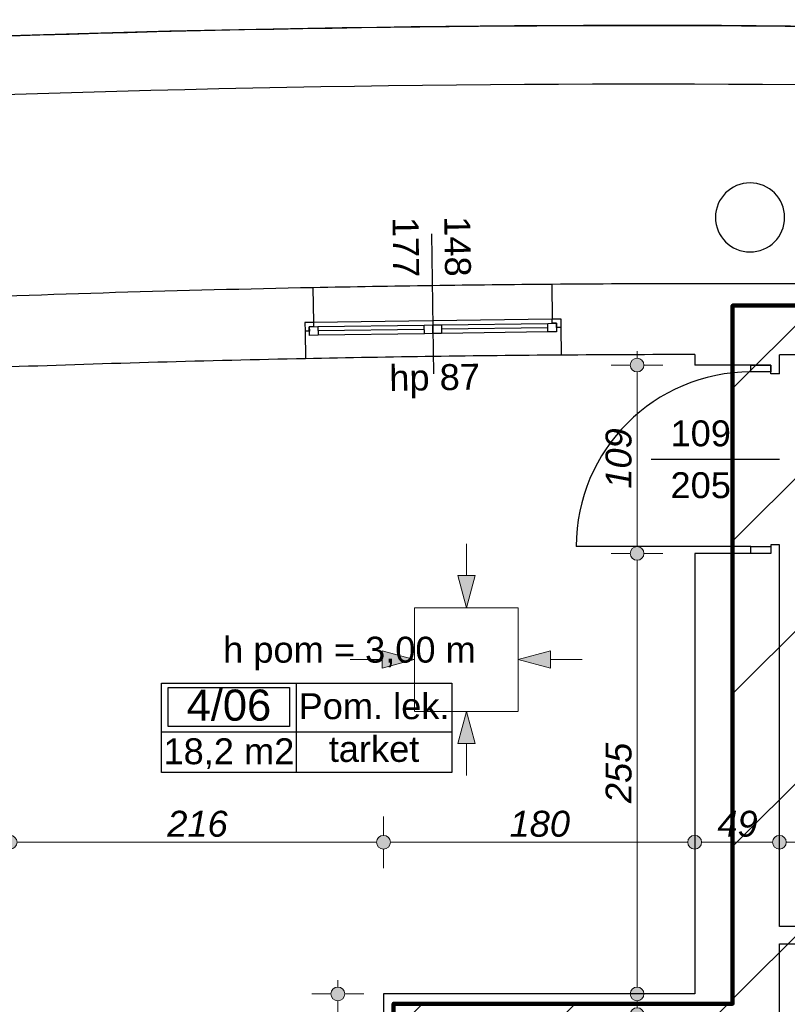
# Model space of a CAD drawing. Header units: millimetres. Extents: x -170998 to -45998, y 10557 to 52557.
# Tile 51 of 92: x -137142 to -132702, y 38679 to 44378. Entities that reach past the tile are written whole.
import ezdxf
from ezdxf.enums import TextEntityAlignment as Align

# ---------------------------------------------------------------- set-up
doc = ezdxf.new("R2010")
doc.units = ezdxf.units.MM
doc.header["$MEASUREMENT"] = 0
for name, color, linetype in [('Drzwi', 7, 'Continuous'), ('Linia', 7, 'Continuous'), ('Obiekt', 7, 'Continuous'), ('Okno', 7, 'Continuous'), ('Strefa', 7, 'Continuous'), ('Strop', 7, 'Continuous'), ('Słup', 7, 'Continuous'), ('Tekst', 7, 'Continuous'), ('Wymiary', 7, 'Continuous'), ('Ściana', 7, 'Continuous')]:
    doc.layers.add(name, color=color, linetype=linetype)
doc.styles.add('Arial', font='txt')
doc.styles.add('Times new roman', font='txt')
doc.dimstyles.new('GENERATED_STYLE__1', dxfattribs={"dimtxt": 150, "dimasz": 152, "dimexe": 0.18, "dimexo": 0, "dimgap": 0.09, "dimtad": 1, "dimtih": 1, "dimtoh": 1, "dimlfac": 0.1, "dimzin": 0, "dimdsep": 46, "dimtxsty": 'Arial', "dimblk": 'ARROWHEAD_11', "dimblk1": 'ARROWHEAD_11', "dimblk2": 'ARROWHEAD_11', "dimcen": 0.09, "dimclrd": 114, "dimclre": 114, "dimclrt": 114, "dimazin": 0, "dimtfac": 1, "dimtdec": 4, "dimtmove": 0, "dimatfit": 3, "dimfxl": 1, "dimtolj": 1, "dimtzin": 0, "dimarcsym": 0})
doc.dimstyles.new('GENERATED_STYLE__2', dxfattribs={"dimtxt": 150, "dimasz": 152, "dimexe": 0.18, "dimexo": 0, "dimgap": 0.09, "dimtad": 1, "dimlfac": 0.1, "dimzin": 0, "dimdsep": 46, "dimtxsty": 'Arial', "dimblk": 'ARROWHEAD_11', "dimblk1": 'ARROWHEAD_11', "dimblk2": 'ARROWHEAD_11', "dimcen": 0.09, "dimclrd": 114, "dimclre": 114, "dimclrt": 114, "dimazin": 0, "dimtfac": 1, "dimtdec": 4, "dimtmove": 0, "dimatfit": 3, "dimfxl": 1, "dimtolj": 1, "dimtzin": 0, "dimarcsym": 0})

# ---------------------------------------------------------------- blocks, each defined once
blk = doc.blocks.new('Pom. lek._4_06_6', base_point=(-135542.8, 40256))
at = {"layer": 'Strefa'}
for p, q in [((-136321.8, 40538.9), (-134642.8, 40538.9)), ((-136321.8, 40020.3), (-136321.8, 40538.9)), ((-135542.8, 40538.9), (-135542.8, 40020.3)), ((-134642.8, 40538.9), (-134642.8, 40020.3)), ((-136282.8, 40512.9), (-135581.7, 40512.9)), ((-136282.8, 40286.7), (-136282.8, 40512.9)), ((-135581.7, 40512.9), (-135581.7, 40286.7)), ((-136321.8, 40256), (-134642.8, 40256)), ((-135581.7, 40286.7), (-136282.8, 40286.7)), ((-134642.8, 40020.3), (-136321.8, 40020.3))]:
    blk.add_line(p, q, dxfattribs=at)
at = {"layer": 'Strefa', "style": 'Arial'}
for tag, height, p in [('ROOM_NUMBER', 180, (-135932.3, 40411)), ('ROOM_NAME', 150, (-135092.8, 40404.8)), ('floor_f', 150, (-135092.8, 40157.3)), ('ROOM_CALC_AREA', 150, (-135932.3, 40144))]:
    blk.add_attdef(tag, text='', height=height, dxfattribs=at).set_placement(p, align=Align.MIDDLE_CENTER)
blk = doc.blocks.new('*D339')
at = {"layer": 'Wymiary', "linetype": 'Continuous', "lineweight": 13}
for points in [[(-133531.4, 38739.3), (-133534.4, 38754.6), (-133543.1, 38767.6), (-133556.1, 38776.3), (-133571.4, 38779.3), (-133586.7, 38776.3), (-133599.7, 38767.6), (-133608.4, 38754.6), (-133611.4, 38739.3), (-133608.4, 38724), (-133599.7, 38711), (-133586.7, 38702.4), (-133571.4, 38699.3), (-133556.1, 38702.4), (-133543.1, 38711), (-133534.4, 38724)], [(-133531.4, 38619.3), (-133534.4, 38634.6), (-133543.1, 38647.6), (-133556.1, 38656.3), (-133571.4, 38659.3), (-133586.7, 38656.3), (-133599.7, 38647.6), (-133608.4, 38634.6), (-133611.4, 38619.3), (-133608.4, 38604), (-133599.7, 38591), (-133586.7, 38582.4), (-133571.4, 38579.3), (-133556.1, 38582.4), (-133543.1, 38591), (-133534.4, 38604)]]:
    blk.add_hatch(color=114, dxfattribs=at).paths.add_polyline_path(points)
at = {"layer": 'Wymiary', "color": 114, "lineweight": 13}
for p, q in [((-133611.4, 38739.3), (-133721.4, 38739.3)), ((-133571.4, 38659.3), (-133571.4, 38699.3)), ((-133421.4, 38739.3), (-133531.4, 38739.3)), ((-133611.4, 38619.3), (-133721.4, 38619.3)), ((-133421.4, 38619.3), (-133531.4, 38619.3))]:
    blk.add_line(p, q, dxfattribs=at)
for centre in [(-133571.4, 38739.3), (-133571.4, 38619.3)]:
    blk.add_circle(centre, 40, dxfattribs=at)
blk = doc.blocks.new('ARROWHEAD_11')
at = {"color": 0, "linetype": 'Continuous', "lineweight": 0}
blk.add_line((0, 0), (-1, 0), dxfattribs=at)
at = {"color": 0, "linetype": 'Continuous', "lineweight": 0, "const_width": 0.25, "flags": 128}
blk.add_lwpolyline([(-0.125, 0, 1), (0.125, 0, 1)], format="xyb", close=True, dxfattribs=at)
blk = doc.blocks.new('*D340')
at = {"layer": 'Wymiary', "linetype": 'Continuous', "lineweight": 13}
for points in [[(-133531.4, 41289.3), (-133534.4, 41304.6), (-133543.1, 41317.6), (-133556.1, 41326.3), (-133571.4, 41329.3), (-133586.7, 41326.3), (-133599.7, 41317.6), (-133608.4, 41304.6), (-133611.4, 41289.3), (-133608.4, 41274), (-133599.7, 41261), (-133586.7, 41252.4), (-133571.4, 41249.3), (-133556.1, 41252.4), (-133543.1, 41261), (-133534.4, 41274)], [(-133531.4, 38739.3), (-133534.4, 38754.6), (-133543.1, 38767.6), (-133556.1, 38776.3), (-133571.4, 38779.3), (-133586.7, 38776.3), (-133599.7, 38767.6), (-133608.4, 38754.6), (-133611.4, 38739.3), (-133608.4, 38724), (-133599.7, 38711), (-133586.7, 38702.4), (-133571.4, 38699.3), (-133556.1, 38702.4), (-133543.1, 38711), (-133534.4, 38724)]]:
    blk.add_hatch(color=114, dxfattribs=at).paths.add_polyline_path(points)
at = {"layer": 'Wymiary', "color": 114, "lineweight": 13}
for p, q in [((-133611.4, 41289.3), (-133721.4, 41289.3)), ((-133421.4, 41289.3), (-133531.4, 41289.3)), ((-133571.4, 38779.3), (-133571.4, 41249.3)), ((-133611.4, 38739.3), (-133721.4, 38739.3)), ((-133421.4, 38739.3), (-133531.4, 38739.3))]:
    blk.add_line(p, q, dxfattribs=at)
for centre in [(-133571.4, 41289.3), (-133571.4, 38739.3)]:
    blk.add_circle(centre, 40, dxfattribs=at)
at = {"layer": 'Wymiary', "color": 114, "lineweight": 13, "insert": (-133601.4, 39843.6), "char_height": 150, "attachment_point": 7, "rotation": 90, "style": 'Arial'}
blk.add_mtext('\\A1;{\\fArial|b0|i1|c238|p38;255}', dxfattribs=at)
blk = doc.blocks.new('*D341')
at = {"layer": 'Wymiary', "linetype": 'Continuous', "lineweight": 13}
for points in [[(-133531.4, 42379.3), (-133534.4, 42394.6), (-133543.1, 42407.6), (-133556.1, 42416.3), (-133571.4, 42419.3), (-133586.7, 42416.3), (-133599.7, 42407.6), (-133608.4, 42394.6), (-133611.4, 42379.3), (-133608.4, 42364), (-133599.7, 42351), (-133586.7, 42342.4), (-133571.4, 42339.3), (-133556.1, 42342.4), (-133543.1, 42351), (-133534.4, 42364)], [(-133531.4, 41289.3), (-133534.4, 41304.6), (-133543.1, 41317.6), (-133556.1, 41326.3), (-133571.4, 41329.3), (-133586.7, 41326.3), (-133599.7, 41317.6), (-133608.4, 41304.6), (-133611.4, 41289.3), (-133608.4, 41274), (-133599.7, 41261), (-133586.7, 41252.4), (-133571.4, 41249.3), (-133556.1, 41252.4), (-133543.1, 41261), (-133534.4, 41274)]]:
    blk.add_hatch(color=114, dxfattribs=at).paths.add_polyline_path(points)
at = {"layer": 'Wymiary', "color": 114, "lineweight": 13}
for p, q in [((-133571.4, 42419.3), (-133571.4, 42459.3)), ((-133611.4, 42379.3), (-133721.4, 42379.3)), ((-133421.4, 42379.3), (-133531.4, 42379.3)), ((-133571.4, 41329.3), (-133571.4, 42339.3)), ((-133611.4, 41289.3), (-133721.4, 41289.3)), ((-133421.4, 41289.3), (-133531.4, 41289.3))]:
    blk.add_line(p, q, dxfattribs=at)
for centre in [(-133571.4, 42379.3), (-133571.4, 41289.3)]:
    blk.add_circle(centre, 40, dxfattribs=at)
at = {"layer": 'Wymiary', "color": 114, "lineweight": 13, "insert": (-133601.4, 41663.6), "char_height": 150, "attachment_point": 7, "rotation": 90, "style": 'Arial'}
blk.add_mtext('\\A1;{\\fArial|b0|i1|c238|p38;109}', dxfattribs=at)
blk = doc.blocks.new('*D347')
at = {"layer": 'Wymiary', "linetype": 'Continuous', "lineweight": 13}
for points in [[(-135261.9, 38739.3), (-135264.9, 38754.6), (-135273.6, 38767.6), (-135286.6, 38776.3), (-135301.9, 38779.3), (-135317.2, 38776.3), (-135330.2, 38767.6), (-135338.8, 38754.6), (-135341.9, 38739.3), (-135338.8, 38724), (-135330.2, 38711), (-135317.2, 38702.4), (-135301.9, 38699.3), (-135286.6, 38702.4), (-135273.6, 38711), (-135264.9, 38724)], [(-135261.9, 37819.3), (-135264.9, 37834.6), (-135273.6, 37847.6), (-135286.6, 37856.3), (-135301.9, 37859.3), (-135317.2, 37856.3), (-135330.2, 37847.6), (-135338.8, 37834.6), (-135341.9, 37819.3), (-135338.8, 37804), (-135330.2, 37791), (-135317.2, 37782.4), (-135301.9, 37779.3), (-135286.6, 37782.4), (-135273.6, 37791), (-135264.9, 37804)]]:
    blk.add_hatch(color=114, dxfattribs=at).paths.add_polyline_path(points)
at = {"layer": 'Wymiary', "color": 114, "lineweight": 13}
for p, q in [((-135301.9, 38779.3), (-135301.9, 38819.3)), ((-135341.9, 38739.3), (-135451.9, 38739.3)), ((-135301.9, 37859.3), (-135301.9, 38699.3)), ((-135151.9, 38739.3), (-135261.9, 38739.3)), ((-135341.9, 37819.3), (-135451.9, 37819.3)), ((-135151.9, 37819.3), (-135261.9, 37819.3))]:
    blk.add_line(p, q, dxfattribs=at)
for centre in [(-135301.9, 38739.3), (-135301.9, 37819.3)]:
    blk.add_circle(centre, 40, dxfattribs=at)
at = {"layer": 'Wymiary', "color": 114, "lineweight": 13, "insert": (-135331.9, 38165.5), "char_height": 150, "attachment_point": 7, "rotation": 90, "style": 'Arial'}
blk.add_mtext('\\A1;{\\fArial|b0|i1|c238|p38;92}', dxfattribs=at)
blk = doc.blocks.new('*D363')
at = {"layer": 'Wymiary', "linetype": 'Continuous', "lineweight": 13}
for points in [[(-137158, 39617.3), (-137161.1, 39632.6), (-137169.7, 39645.6), (-137182.7, 39654.3), (-137198, 39657.3), (-137213.3, 39654.3), (-137226.3, 39645.6), (-137235, 39632.6), (-137238, 39617.3), (-137235, 39602), (-137226.3, 39589), (-137213.3, 39580.4), (-137198, 39577.3), (-137182.7, 39580.4), (-137169.7, 39589), (-137161.1, 39602)], [(-134998, 39617.3), (-135001.1, 39632.6), (-135009.7, 39645.6), (-135022.7, 39654.3), (-135038, 39657.3), (-135053.3, 39654.3), (-135066.3, 39645.6), (-135075, 39632.6), (-135078, 39617.3), (-135075, 39602), (-135066.3, 39589), (-135053.3, 39580.4), (-135038, 39577.3), (-135022.7, 39580.4), (-135009.7, 39589), (-135001.1, 39602)]]:
    blk.add_hatch(color=114, dxfattribs=at).paths.add_polyline_path(points)
at = {"layer": 'Wymiary', "color": 114, "lineweight": 13}
for p, q in [((-137198, 39657.3), (-137198, 39767.3)), ((-135038, 39657.3), (-135038, 39767.3)), ((-137158, 39617.3), (-135078, 39617.3)), ((-137198, 39467.3), (-137198, 39577.3)), ((-135038, 39467.3), (-135038, 39577.3))]:
    blk.add_line(p, q, dxfattribs=at)
for centre in [(-137198, 39617.3), (-135038, 39617.3)]:
    blk.add_circle(centre, 40, dxfattribs=at)
at = {"layer": 'Wymiary', "color": 114, "lineweight": 13, "insert": (-136288.8, 39647.3), "char_height": 150, "attachment_point": 7, "style": 'Arial'}
blk.add_mtext('\\A1;{\\fArial|b0|i1|c238|p38;216}', dxfattribs=at)
blk = doc.blocks.new('*D364')
at = {"layer": 'Wymiary', "linetype": 'Continuous', "lineweight": 13}
for points in [[(-134998, 39617.3), (-135001.1, 39632.6), (-135009.7, 39645.6), (-135022.7, 39654.3), (-135038, 39657.3), (-135053.3, 39654.3), (-135066.3, 39645.6), (-135075, 39632.6), (-135078, 39617.3), (-135075, 39602), (-135066.3, 39589), (-135053.3, 39580.4), (-135038, 39577.3), (-135022.7, 39580.4), (-135009.7, 39589), (-135001.1, 39602)], [(-133198, 39617.3), (-133201.1, 39632.6), (-133209.7, 39645.6), (-133222.7, 39654.3), (-133238, 39657.3), (-133253.3, 39654.3), (-133266.3, 39645.6), (-133275, 39632.6), (-133278, 39617.3), (-133275, 39602), (-133266.3, 39589), (-133253.3, 39580.4), (-133238, 39577.3), (-133222.7, 39580.4), (-133209.7, 39589), (-133201.1, 39602)]]:
    blk.add_hatch(color=114, dxfattribs=at).paths.add_polyline_path(points)
at = {"layer": 'Wymiary', "color": 114, "lineweight": 13}
for p, q in [((-135038, 39657.3), (-135038, 39767.3)), ((-133238, 39657.3), (-133238, 39767.3)), ((-134998, 39617.3), (-133278, 39617.3)), ((-135038, 39467.3), (-135038, 39577.3)), ((-133238, 39467.3), (-133238, 39577.3))]:
    blk.add_line(p, q, dxfattribs=at)
for centre in [(-135038, 39617.3), (-133238, 39617.3)]:
    blk.add_circle(centre, 40, dxfattribs=at)
at = {"layer": 'Wymiary', "color": 114, "lineweight": 13, "insert": (-134308.8, 39647.3), "char_height": 150, "attachment_point": 7, "style": 'Arial'}
blk.add_mtext('\\A1;{\\fArial|b0|i1|c238|p38;180}', dxfattribs=at)
blk = doc.blocks.new('*D365')
at = {"layer": 'Wymiary', "linetype": 'Continuous', "lineweight": 13}
for points in [[(-133198, 39617.3), (-133201.1, 39632.6), (-133209.7, 39645.6), (-133222.7, 39654.3), (-133238, 39657.3), (-133253.3, 39654.3), (-133266.3, 39645.6), (-133275, 39632.6), (-133278, 39617.3), (-133275, 39602), (-133266.3, 39589), (-133253.3, 39580.4), (-133238, 39577.3), (-133222.7, 39580.4), (-133209.7, 39589), (-133201.1, 39602)], [(-132708, 39617.3), (-132711.1, 39632.6), (-132719.7, 39645.6), (-132732.7, 39654.3), (-132748, 39657.3), (-132763.3, 39654.3), (-132776.3, 39645.6), (-132785, 39632.6), (-132788, 39617.3), (-132785, 39602), (-132776.3, 39589), (-132763.3, 39580.4), (-132748, 39577.3), (-132732.7, 39580.4), (-132719.7, 39589), (-132711.1, 39602)]]:
    blk.add_hatch(color=114, dxfattribs=at).paths.add_polyline_path(points)
at = {"layer": 'Wymiary', "color": 114, "lineweight": 13}
for p, q in [((-133238, 39657.3), (-133238, 39767.3)), ((-132748, 39657.3), (-132748, 39767.3)), ((-133198, 39617.3), (-132788, 39617.3)), ((-133238, 39467.3), (-133238, 39577.3)), ((-132748, 39467.3), (-132748, 39577.3))]:
    blk.add_line(p, q, dxfattribs=at)
for centre in [(-133238, 39617.3), (-132748, 39617.3)]:
    blk.add_circle(centre, 40, dxfattribs=at)
at = {"layer": 'Wymiary', "color": 114, "lineweight": 13, "insert": (-133106.8, 39647.3), "char_height": 150, "attachment_point": 7, "style": 'Arial'}
blk.add_mtext('\\A1;{\\fArial|b0|i1|c238|p38;49}', dxfattribs=at)
blk = doc.blocks.new('*D366')
at = {"layer": 'Wymiary', "linetype": 'Continuous', "lineweight": 13}
for points in [[(-132708, 39617.3), (-132711.1, 39632.6), (-132719.7, 39645.6), (-132732.7, 39654.3), (-132748, 39657.3), (-132763.3, 39654.3), (-132776.3, 39645.6), (-132785, 39632.6), (-132788, 39617.3), (-132785, 39602), (-132776.3, 39589), (-132763.3, 39580.4), (-132748, 39577.3), (-132732.7, 39580.4), (-132719.7, 39589), (-132711.1, 39602)], [(-130408, 39617.3), (-130411.1, 39632.6), (-130419.7, 39645.6), (-130432.7, 39654.3), (-130448, 39657.3), (-130463.3, 39654.3), (-130476.3, 39645.6), (-130485, 39632.6), (-130488, 39617.3), (-130485, 39602), (-130476.3, 39589), (-130463.3, 39580.4), (-130448, 39577.3), (-130432.7, 39580.4), (-130419.7, 39589), (-130411.1, 39602)]]:
    blk.add_hatch(color=114, dxfattribs=at).paths.add_polyline_path(points)
at = {"layer": 'Wymiary', "color": 114, "lineweight": 13}
for p, q in [((-132748, 39657.3), (-132748, 39767.3)), ((-130448, 39657.3), (-130448, 39767.3)), ((-132708, 39617.3), (-130488, 39617.3)), ((-132748, 39467.3), (-132748, 39577.3)), ((-130448, 39467.3), (-130448, 39577.3))]:
    blk.add_line(p, q, dxfattribs=at)
for centre in [(-132748, 39617.3), (-130448, 39617.3)]:
    blk.add_circle(centre, 40, dxfattribs=at)
at = {"layer": 'Wymiary', "color": 114, "lineweight": 13, "char_height": 150, "attachment_point": 7, "style": 'Arial'}
for s, insert in [('\\A1;{\\fArial|b0|i1|c238|p38;230}', (-131882.6, 39647.3)), ('\\A1;{\\fArial|b0|i1|c238|p38;29}', (-130715.7, 39647.3))]:
    blk.add_mtext(s, dxfattribs=dict(at, insert=insert))

msp = doc.modelspace()

# ---------------------------------------------------------------- hatches: boundary and pattern name
at = {"true_color": 0xffbcbc}
h = msp.add_hatch(dxfattribs=at)
h.set_pattern_fill('ANSI31', color=254, scale=5000)
h.set_pattern_definition([(45, (-134979.9, 34979.5), (-441.942, 441.942), [])])
h.paths.add_polyline_path([(-134979.915, 34979.494), (-134979.915, 38682.097), (-133018.834, 38682.097), (-133018.834, 42723.283), (-130265.74, 42723.283), (-121988.622, 42256.621), (-118317.974, 41864.766), (-118317.974, 34979.494), (-131221.067, 34979.494), (-131221.067, 37562.034), (-133014.082, 37562.034), (-133014.082, 34979.494)])
h.paths.add_polyline_path([(-97189.858, 34512.999), (-94368.923, 34512.999), (-94368.923, 31361.241), (-97189.858, 31361.241)])
at = {"layer": 'Linia', "linetype": 'Continuous', "lineweight": 13}
for points in [[(-134558.671, 40974.854), (-134508.423, 41161.39), (-134608.422, 41161.523)], [(-134859.872, 40674.855), (-135046.474, 40724.855), (-135046.474, 40624.855)], [(-134259.072, 40674.855), (-134072.469, 40624.855), (-134072.469, 40724.855)], [(-134558.671, 40374.855), (-134608.422, 40188.186), (-134508.423, 40188.319)]]:
    msp.add_hatch(color=150, dxfattribs=at).paths.add_polyline_path(points)

# ---------------------------------------------------------------- linework, layer by layer
at = {"color": 10, "lineweight": 100}
msp.add_lwpolyline([(-134979.915, 34979.494), (-134979.915, 38682.097), (-133018.834, 38682.097), (-133018.834, 42723.283), (-130265.74, 42723.283), (-121988.622, 42256.621), (-118317.974, 41864.766), (-118317.974, 34979.494), (-131221.067, 34979.494), (-131221.067, 37562.034), (-133014.082, 37562.034), (-133014.082, 34979.494), (-134979.915, 34979.494)], dxfattribs=at)
at = {"layer": 'Drzwi'}
for p, q in [((-132913.018, 42339.32), (-132913.018, 42379.32)), ((-132913.018, 42379.32), (-132798.018, 42379.32)), ((-132798.018, 42379.32), (-132913.018, 42379.32)), ((-132798.018, 42379.32), (-132798.018, 42339.32)), ((-132798.018, 42329.32), (-132798.018, 42379.32)), ((-132798.018, 42339.32), (-132913.018, 42339.32)), ((-132913.018, 41329.32), (-133923.018, 41329.32)), ((-132913.018, 41289.32), (-132913.018, 41329.32)), ((-132913.018, 41329.32), (-132798.018, 41329.32)), ((-132798.018, 41339.32), (-132798.018, 41289.32)), ((-132798.018, 41329.32), (-132798.018, 41289.32)), ((-132798.018, 41289.32), (-132913.018, 41289.32)), ((-132798.018, 41289.32), (-132913.018, 41289.32))]:
    msp.add_line(p, q, dxfattribs=at)
msp.add_arc((-132913.018, 41329.32), 1010, 90, 180, dxfattribs=at)
at = {"layer": 'Linia', "color": 150, "lineweight": 13}
for p, q in [((-134558.177, 41345.229), (-134558.422, 41161.457)), ((-134558.671, 40974.854), (-134608.422, 41161.523)), ((-134608.422, 41161.523), (-134508.423, 41161.39)), ((-134558.671, 40974.854), (-134508.423, 41161.39)), ((-134259.072, 40974.455), (-134859.072, 40974.455)), ((-134859.072, 40974.455), (-134859.072, 40375.255)), ((-134259.072, 40375.255), (-134259.072, 40974.455)), ((-134859.872, 40674.855), (-135046.474, 40724.855)), ((-135046.474, 40624.855), (-135046.474, 40724.855)), ((-134259.072, 40674.855), (-134072.469, 40724.855)), ((-134072.469, 40724.855), (-134072.469, 40624.855)), ((-135230.247, 40674.855), (-135046.474, 40674.855)), ((-134859.872, 40674.855), (-135046.474, 40624.855)), ((-134259.072, 40674.855), (-134072.469, 40624.855)), ((-133888.697, 40674.855), (-134072.469, 40674.855)), ((-134859.072, 40374.455), (-134259.072, 40374.455)), ((-134558.671, 40374.855), (-134608.422, 40188.186)), ((-134558.671, 40374.855), (-134508.423, 40188.319)), ((-134508.423, 40188.319), (-134608.422, 40188.186)), ((-134558.177, 40004.48), (-134558.422, 40188.253))]:
    msp.add_line(p, q, dxfattribs=at)
at = {"layer": 'Obiekt'}
for p, q in [((-134759.853, 43138.669), (-134748.491, 42328.749)), ((-133489.397, 41834.32), (-132748.018, 41834.32))]:
    msp.add_line(p, q, dxfattribs=at)
at = {"layer": 'Okno'}
for p, q in [((-135442.738, 42626.653), (-134752.806, 42636.332)), ((-134752.806, 42636.332), (-134062.874, 42646.01)), ((-134062.874, 42646.01), (-134012.556, 42646.716)), ((-134062.523, 42621.013), (-134062.874, 42646.01)), ((-134062.465, 42646.016), (-134012.556, 42646.716)), ((-134012.878, 42646.711), (-134012.177, 42596.716)), ((-134012.556, 42646.716), (-134012.177, 42596.716)), ((-135493.055, 42625.947), (-135442.738, 42626.653)), ((-135443.147, 42626.647), (-135493.055, 42625.947)), ((-135493.055, 42625.947), (-135492.031, 42575.957)), ((-135492.733, 42625.952), (-135492.031, 42575.957)), ((-135467.034, 42576.307), (-135492.031, 42575.957)), ((-135467.385, 42601.305), (-135417.39, 42602.006)), ((-135442.387, 42601.655), (-135467.385, 42601.305)), ((-135467.385, 42601.305), (-135467.034, 42576.307)), ((-135466.683, 42551.31), (-135467.385, 42601.305)), ((-135442.738, 42626.653), (-135442.387, 42601.655)), ((-135417.39, 42602.006), (-134802.45, 42610.633)), ((-135417.39, 42602.006), (-135416.688, 42552.011)), ((-134802.099, 42585.635), (-135417.039, 42577.009)), ((-134802.45, 42610.633), (-134752.455, 42611.334)), ((-134801.749, 42560.638), (-134802.45, 42610.633)), ((-134752.455, 42611.334), (-134702.46, 42612.035)), ((-134751.754, 42561.339), (-134752.455, 42611.334)), ((-134752.455, 42611.334), (-134751.754, 42561.339)), ((-134702.46, 42612.035), (-134087.52, 42620.662)), ((-134702.46, 42612.035), (-134701.759, 42562.04)), ((-134087.17, 42595.664), (-134702.109, 42587.038)), ((-134087.52, 42620.662), (-134037.525, 42621.363)), ((-134086.819, 42570.667), (-134087.52, 42620.662)), ((-134036.824, 42571.368), (-134086.819, 42570.667)), ((-134037.525, 42621.363), (-134062.523, 42621.013)), ((-134037.175, 42596.366), (-134037.525, 42621.363)), ((-134037.525, 42621.363), (-134036.824, 42571.368)), ((-134012.177, 42596.716), (-134037.175, 42596.366)), ((-135416.688, 42552.011), (-135466.683, 42551.31)), ((-134801.749, 42560.638), (-135416.688, 42552.011)), ((-134801.749, 42560.638), (-135416.688, 42552.011)), ((-134751.754, 42561.339), (-134801.749, 42560.638)), ((-134701.759, 42562.04), (-134751.754, 42561.339)), ((-134086.819, 42570.667), (-134701.759, 42562.04)), ((-134086.819, 42570.667), (-134701.759, 42562.04))]:
    msp.add_line(p, q, dxfattribs=at)
for radius, start, end in [(114917.18, 90.45887554, 91.14853433), (114507.18, 90.43394638, 91.17346349)]:
    msp.add_arc((-133143.72, -72067.176), radius, start, end, dxfattribs=at)
at = {"layer": 'Strop', "flags": 128}
msp.add_lwpolyline([(-96528.019, 14639.32), (-140258.019, 14639.32), (-141547.974, 14639.32), (-141547.974, 16204.96), (-158346.468, 31536.991), (-159768.887, 29978.522), (-165456.021, 35169.185), (-162779.93, 38101.664), (-160850.538, 36340.703), (-154498.018, 36340.703), (-154498.018, 42361.953, -0.00002607), (-154486.563, 42364.139, -0.04841545), (-132966.516, 44343.261, -0.0060186), (-130274.231, 44297.262), (-126000.282, 44095.254, -0.00045657), (-125806.601, 44084.047, -0.01791801), (-118229.318, 43365.515, -0.00776908), (-114963.359, 42885.553), (-114963.364, 42885.522, -0.034913), (-97147.904, 38702.246, -0.03139835)], format="xyb", dxfattribs=at)
at = {"layer": 'Słup'}
for start, end in [(0, 180), (180, 0)]:
    msp.add_arc((-132917.87, 43233.896), 200, start, end, dxfattribs=at)
at = {"layer": 'Ściana'}
for p, q in [((-135447.162, 42826.916), (-135443.147, 42626.647)), ((-134064.069, 42846.319), (-134062.465, 42646.016)), ((-134062.465, 42646.016), (-134012.556, 42646.716)), ((-134012.556, 42646.716), (-134012.177, 42596.716)), ((-135443.147, 42626.647), (-135493.055, 42625.947)), ((-135493.055, 42625.947), (-135492.031, 42575.957)), ((-135492.031, 42575.957), (-135488.755, 42415.989)), ((-134012.177, 42596.716), (-134010.965, 42436.72)), ((-132913.018, 42379.32), (-133238.018, 42379.32)), ((-132798.018, 42379.32), (-132913.018, 42379.32)), ((-132798.018, 42329.32), (-132798.018, 42379.32)), ((-132748.018, 42329.32), (-132798.018, 42329.32)), ((-132748.018, 41339.32), (-132798.018, 41339.32)), ((-132798.018, 41339.32), (-132798.018, 41289.32)), ((-132913.018, 41289.32), (-133238.018, 41289.32)), ((-132798.018, 41289.32), (-132913.018, 41289.32))]:
    msp.add_line(p, q, dxfattribs=at)
at = {"layer": 'Ściana', "flags": 128}
for points in [[(-133238.018, 42439.965), (-133238.018, 42379.32)], [(-132748.018, 42329.32), (-132748.018, 42439.32)], [(-132748.018, 39129.32), (-132748.018, 41339.32)], [(-133238.018, 41289.32), (-133238.018, 38739.32)], [(-132488.019, 39129.32), (-132748.018, 39129.32)], [(-132748.018, 38619.32), (-132748.018, 39029.32)], [(-132748.018, 39029.32), (-132488.019, 39029.32)], [(-133238.018, 38739.32), (-135038.018, 38739.32)], [(-135038.018, 38739.32), (-135038.018, 37819.32)]]:
    msp.add_lwpolyline(points, dxfattribs=at)
at = {"layer": 'Ściana'}
for centre, radius, start, end in [((-133531.018, -67507.619), 111852.304, 87.72543787, 100.80415552), ((-133531.018, -67507.619), 111512.304, 87.72650486, 100.6596811), ((-133143.72, -72067.176), 114917.18, 91.14853433, 92.28709415), ((-133143.72, -72067.176), 114917.18, 89.67199591, 90.45887554), ((-133143.72, -72067.176), 114507.18, 91.17346349, 92.02906713), ((-133143.72, -72067.176), 114507.18, 90.047184, 90.43394638), ((-133143.72, -72067.176), 114507.18, 89.69692507, 89.80200306)]:
    msp.add_arc(centre, radius, start, end, dxfattribs=at)

# ---------------------------------------------------------------- block references
at = {"layer": 'Strefa'}
ref = msp.add_blockref('Pom. lek._4_06_6', (-135542.754, 40256.014), dxfattribs=at)
ref.add_attrib('ROOM_NAME', 'Pom. lek.', dxfattribs={"color": 7, "height": 150, "style": 'Arial'}).set_placement((-135092.754, 40404.831), align=Align.MIDDLE_CENTER)
ref.add_attrib('ROOM_NUMBER', '4/06', dxfattribs={"color": 7, "height": 180, "style": 'Arial'}).set_placement((-135932.274, 40410.962), align=Align.MIDDLE_CENTER)
ref.add_attrib('ROOM_CALC_AREA', '18,2 m2', dxfattribs={"color": 7, "height": 150, "style": 'Arial'}).set_placement((-135932.274, 40143.96), align=Align.MIDDLE_CENTER)
ref.add_attrib('floor_f', 'tarket', dxfattribs={"color": 7, "height": 150, "style": 'Arial'}).set_placement((-135092.754, 40157.331), align=Align.MIDDLE_CENTER)

# ---------------------------------------------------------------- texts
at = {"layer": 'Obiekt', "char_height": 150, "attachment_point": 7, "style": 'Arial'}
for s, insert, rotation in [('\\A1;{\\fArial|b0|i0|c238|p38;177}', (-134986.233, 43235.503), 270.803705), ('\\A1;{\\fArial|b0|i0|c238|p38;148}', (-134688.731, 43239.676), 270.803705), ('\\A1;{\\fArial|b0|i0|c238|p38;hp 87}', (-135002.947, 42184.331), 0.803705)]:
    msp.add_mtext(s, dxfattribs=dict(at, insert=insert, rotation=rotation))
for s, insert in [('\\A1;{\\fArial|b0|i0|c238|p38;109}', (-133377.845, 41906.852)), ('\\A1;{\\fArial|b0|i0|c238|p38;205}', (-133377.845, 41606.852))]:
    msp.add_mtext(s, dxfattribs=dict(at, insert=insert))
at = {"layer": 'Tekst', "insert": (-135234.974, 40806.916), "char_height": 150, "attachment_point": 2, "style": 'Times new roman'}
msp.add_mtext('\\A1;{\\fArial|b0|i0|c0|p38;h pom = 3,00 m}', dxfattribs=at)

# ---------------------------------------------------------------- dimensions: what is measured, and where the dimension line sits
at = {"layer": 'Wymiary', "color": 114, "lineweight": 13}
for base, p1, p2, picture, middle in [((-133571.396, 42379.32), (-133238.018, 41289.32), (-133238.018, 42379.32), '*D341', (-133676.396, 41834.32)), ((-133571.396, 41289.32), (-133238.018, 38739.32), (-133238.018, 41289.32), '*D340', (-133676.396, 40014.32)), ((-135301.875, 38739.32), (-135938.018, 37819.32), (-135038.018, 38739.32), '*D347', (-135406.875, 38279.32)), ((-133571.396, 38739.32), (-134878.018, 38619.32), (-133238.018, 38739.32), '*D339', (-133676.396, 38465.491))]:
    dim = msp.add_linear_dim(base=base, p1=p1, p2=p2, angle=90, dimstyle='GENERATED_STYLE__2', dxfattribs=at)
    dim.commit()
    dim.dimension.update_dxf_attribs({"geometry": picture, "text_midpoint": middle, "dimtype": 160, "text_rotation": 90})
for base, p1, p2, picture, middle in [((-135038.018, 39617.325), (-137198.018, 40693.764), (-135038.018, 38739.32), '*D363', (-136118.018, 39722.325)), ((-132748.018, 39617.325), (-133238.018, 38739.32), (-132748.018, 40589.643), '*D365', (-132993.018, 39722.325)), ((-130448.019, 39617.325), (-132748.018, 40589.643), (-130448.019, 40033.795), '*D366', (-131711.848, 39722.325)), ((-133238.018, 39617.325), (-135038.018, 38739.32), (-133238.018, 38739.32), '*D364', (-134138.018, 39722.325))]:
    dim = msp.add_linear_dim(base=base, p1=p1, p2=p2, dimstyle='GENERATED_STYLE__1', dxfattribs=at)
    dim.commit()
    dim.dimension.update_dxf_attribs({"geometry": picture, "text_midpoint": middle, "dimtype": 160})

doc.saveas('drawing.dxf')
